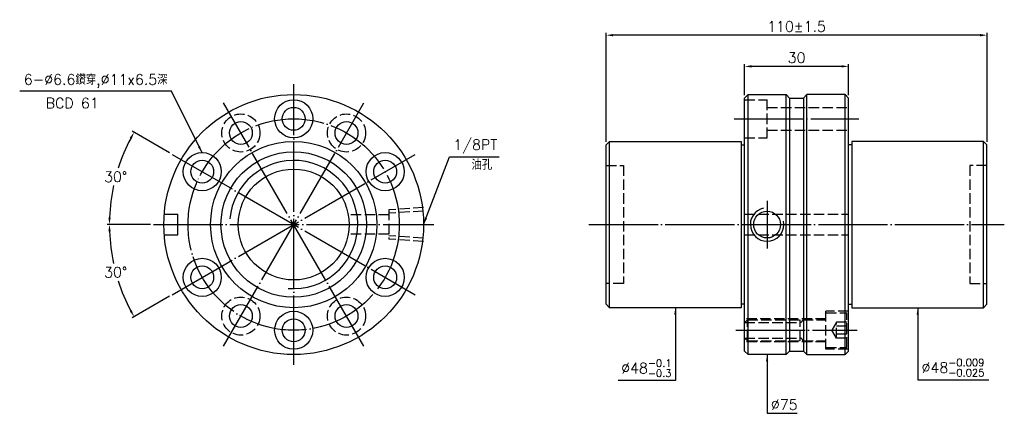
# Model space of a CAD drawing. Header units: millimetres. Extents: x 1532 to 1816, y -283 to -169.
import ezdxf

# ---------------------------------------------------------------- set-up
doc = ezdxf.new("R2010")
doc.units = ezdxf.units.MM
doc.linetypes.add('CENTER', pattern=[22, 20, -1, 0, -1])
doc.linetypes.add('DASHED', pattern=[4, 3, -1])
for name, color, linetype in [('DDVIEW', 7, 'Continuous'), ('NT', 7, 'Continuous'), ('NT-DIM', 2, 'Continuous')]:
    doc.layers.add(name, color=color, linetype=linetype)
doc.styles.get("Standard").update_dxf_attribs({"font": 'simplex.shx', "bigfont": 'chineset.shx'})
doc.dimstyles.new('ISO-25', dxfattribs={"dimtxt": 3, "dimasz": 2, "dimexe": 0.646, "dimexo": 0.862, "dimgap": 1, "dimtad": 1, "dimdec": 3, "dimdsep": 46, "dimtxsty": 'Standard', "dimcen": 1.5, "dimclrd": 256, "dimclre": 256, "dimclrt": 256, "dimazin": 2, "dimtfac": 1, "dimtdec": 3, "dimtmove": 0, "dimatfit": 3, "dimfxl": 0, "dimtolj": 1, "dimlwd": -1, "dimlwe": -1, "dimarcsym": 0})

# ---------------------------------------------------------------- blocks, each defined once
blk = doc.blocks.new('*D0')
at = {"layer": 'Defpoints', "color": 0}
for p in [(1646.06, -207.83), (1570.49, -228.08), (1651.49, -228.08), (1558.57, -237.32), (1575.91, -248.33)]:
    blk.add_point(p, dxfattribs=at)
at = {"layer": 'NT-DIM'}
for p, q in [((1569.63, -228.08), (1557.12, -228.08)), ((1575.17, -248.76), (1564.34, -255.01))]:
    blk.add_line(p, q, dxfattribs=at)
for start, end in [(182.1532, 192.2418), (197.7918, 207.8468)]:
    blk.add_arc((1610.99, -228.08), 53.22, start, end, dxfattribs=at)
for points in [[(1557.47, -230.08), (1558.14, -230.07), (1557.76, -228.08)], [(1564.22, -252.78), (1563.64, -253.1), (1564.9, -254.69)]]:
    blk.add_solid(points, dxfattribs=at)
at = {"layer": 'NT-DIM', "insert": (1559.58, -241.85), "char_height": 3, "attachment_point": 5, "rotation": 1}
blk.add_mtext('\\A1;30°', dxfattribs=at)
blk = doc.blocks.new('*D1')
at = {"layer": 'Defpoints', "color": 0}
for p in [(1560.97, -209.87), (1575.91, -207.83), (1570.49, -228.08), (1651.49, -228.08), (1646.06, -248.33)]:
    blk.add_point(p, dxfattribs=at)
at = {"layer": 'NT-DIM'}
for p, q in [((1575.17, -207.39), (1564.34, -201.14)), ((1569.63, -228.08), (1557.12, -228.08))]:
    blk.add_line(p, q, dxfattribs=at)
for start, end in [(152.1532, 162.1792), (167.7815, 177.8468)]:
    blk.add_arc((1610.99, -228.08), 53.22, start, end, dxfattribs=at)
for points in [[(1563.64, -203.05), (1564.22, -203.38), (1564.9, -201.46)], [(1558.14, -226.08), (1557.47, -226.07), (1557.76, -228.08)]]:
    blk.add_solid(points, dxfattribs=at)
at = {"layer": 'NT-DIM', "insert": (1559.58, -214.3), "char_height": 3, "attachment_point": 5, "rotation": 1}
blk.add_mtext('\\A1;30°', dxfattribs=at)
blk = doc.blocks.new('*D2')
at = {"layer": 'Defpoints', "color": 0}
for p in [(1701.21, -173.45), (1701.21, -205.08), (1811.21, -205.08)]:
    blk.add_point(p, dxfattribs=at)
at = {"layer": 'NT-DIM'}
for p, q in [((1701.21, -204.21), (1701.21, -172.81)), ((1811.21, -204.21), (1811.21, -172.81)), ((1809.21, -173.45), (1703.21, -173.45))]:
    blk.add_line(p, q, dxfattribs=at)
for points in [[(1703.21, -173.12), (1703.21, -173.79), (1701.21, -173.45)], [(1809.21, -173.12), (1809.21, -173.79), (1811.21, -173.45)]]:
    blk.add_solid(points, dxfattribs=at)
at = {"layer": 'NT-DIM', "insert": (1756.21, -170.95), "char_height": 3, "attachment_point": 5}
blk.add_mtext('\\A1;110%%P1.5', dxfattribs=at)
blk = doc.blocks.new('*D3')
at = {"layer": 'Defpoints', "color": 0}
for p in [(1741.21, -182.45), (1741.21, -191.58), (1771.21, -191.58)]:
    blk.add_point(p, dxfattribs=at)
at = {"layer": 'NT-DIM'}
for p, q in [((1741.21, -190.71), (1741.21, -181.8)), ((1771.21, -190.71), (1771.21, -181.8)), ((1769.21, -182.45), (1743.21, -182.45))]:
    blk.add_line(p, q, dxfattribs=at)
for points in [[(1743.21, -182.12), (1743.21, -182.78), (1741.21, -182.45)], [(1769.21, -182.12), (1769.21, -182.78), (1771.21, -182.45)]]:
    blk.add_solid(points, dxfattribs=at)
at = {"layer": 'NT-DIM', "insert": (1756.21, -179.95), "char_height": 3, "attachment_point": 5}
blk.add_mtext('\\A1;30', dxfattribs=at)

msp = doc.modelspace()

# ---------------------------------------------------------------- linework, layer by layer
at = {"layer": 'DDVIEW', "color": 3, "linetype": 'CENTER'}
for p, q in [((1610.9872, -268.5757), (1610.9872, -187.5757)), ((1631.2372, -263.1498), (1590.7372, -193.0017)), ((1590.7372, -263.1498), (1631.2372, -193.0017)), ((1575.9132, -248.3257), (1646.0612, -207.8257)), ((1575.9132, -207.8257), (1646.0612, -248.3257)), ((1570.4872, -228.0757), (1651.4872, -228.0757))]:
    msp.add_line(p, q, dxfattribs=at)
at = {"layer": 'DDVIEW', "color": 1, "linetype": 'DASHED'}
for p, q in [((1648.4872, -223.2117), (1638.4872, -223.8367)), ((1638.4872, -223.8367), (1638.4872, -232.3147)), ((1648.4872, -224.1845), (1638.4872, -224.8095)), ((1638.4872, -225.3257), (1626.7491, -225.3257)), ((1638.4872, -230.8257), (1626.7491, -230.8257)), ((1648.4872, -231.9669), (1638.4872, -231.3419)), ((1648.4872, -232.9397), (1638.4872, -232.3147))]:
    msp.add_line(p, q, dxfattribs=at)
at = {"layer": 'DDVIEW'}
for p, q in [((1573.6074, -225.0757), (1577.4872, -225.0757)), ((1577.4872, -231.0757), (1577.4872, -225.0757)), ((1573.6074, -231.0757), (1577.4872, -231.0757))]:
    msp.add_line(p, q, dxfattribs=at)
at = {"layer": 'DDVIEW', "color": 1, "linetype": 'DASHED'}
for centre in [(1595.7372, -201.662), (1626.2372, -201.662), (1595.7372, -254.4895), (1626.2372, -254.4895)]:
    msp.add_circle(centre, 5.5, dxfattribs=at)
at = {"layer": 'DDVIEW', "color": 3, "linetype": 'CENTER'}
msp.add_circle((1610.9872, -228.0757), 30.5, dxfattribs=at)
at = {"layer": 'DDVIEW'}
for radius in [21, 16]:
    msp.add_circle((1610.9872, -228.0757), radius, dxfattribs=at)
at = {"layer": 'DDVIEW', "color": 5}
msp.add_arc((1610.9872, -228.0757), 18.5, 265, 175, dxfattribs=at)
at = {"layer": 'NT'}
for p, q in [((1741.2066, -191.5757), (1742.2066, -190.5757)), ((1741.2066, -264.5757), (1741.2066, -191.5757)), ((1742.2066, -190.5757), (1753.2066, -190.5757)), ((1742.2066, -265.5757), (1742.2066, -190.5757)), ((1753.2066, -190.5757), (1754.2066, -191.5757)), ((1753.2066, -265.5757), (1753.2066, -190.5757)), ((1754.2066, -191.5757), (1754.2066, -264.5757)), ((1754.2066, -191.5757), (1758.2066, -191.5757)), ((1759.2066, -190.5757), (1758.2066, -191.5757)), ((1758.2066, -191.5757), (1758.2066, -264.5757)), ((1770.2066, -190.5757), (1759.2066, -190.5757)), ((1759.2066, -265.5757), (1759.2066, -190.5757)), ((1771.2066, -191.5757), (1770.2066, -190.5757)), ((1770.2066, -265.5757), (1770.2066, -190.5757)), ((1771.2066, -264.5757), (1771.2066, -191.5757)), ((1701.2066, -205.0757), (1702.2066, -204.0757)), ((1702.2066, -204.0757), (1740.2066, -204.0757)), ((1702.2066, -252.0757), (1702.2066, -204.0757)), ((1740.2066, -204.0757), (1740.2066, -252.0757)), ((1810.2066, -204.0757), (1772.2066, -204.0757)), ((1772.2066, -204.0757), (1772.2066, -252.0757)), ((1811.2066, -205.0757), (1810.2066, -204.0757)), ((1810.2066, -252.0757), (1810.2066, -204.0757)), ((1701.2066, -251.0757), (1701.2066, -205.0757)), ((1740.2066, -205.0757), (1741.2066, -205.0757)), ((1772.2066, -205.0757), (1771.2066, -205.0757)), ((1811.2066, -251.0757), (1811.2066, -205.0757)), ((1702.2066, -252.0757), (1701.2066, -251.0757)), ((1740.2066, -252.0757), (1702.2066, -252.0757)), ((1741.2066, -251.0757), (1740.2066, -251.0757)), ((1771.2066, -251.0757), (1772.2066, -251.0757)), ((1772.2066, -252.0757), (1810.2066, -252.0757)), ((1810.2066, -252.0757), (1811.2066, -251.0757)), ((1742.2066, -265.5757), (1741.2066, -264.5757)), ((1753.2066, -265.5757), (1742.2066, -265.5757)), ((1754.2066, -264.5757), (1753.2066, -265.5757)), ((1754.2066, -264.5757), (1758.2066, -264.5757)), ((1758.2066, -264.5757), (1759.2066, -265.5757)), ((1759.2066, -265.5757), (1770.2066, -265.5757)), ((1770.2066, -265.5757), (1771.2066, -264.5757))]:
    msp.add_line(p, q, dxfattribs=at)
at = {"layer": 'NT', "color": 1, "linetype": 'DASHED'}
for p, q in [((1741.2066, -192.0757), (1747.7066, -192.0757)), ((1747.7066, -203.0757), (1747.7066, -192.0757)), ((1747.7066, -194.2757), (1771.2066, -194.2757)), ((1747.7066, -200.8757), (1771.2066, -200.8757)), ((1741.2066, -203.0757), (1747.7066, -203.0757)), ((1701.2066, -211.0757), (1706.2066, -211.0757)), ((1706.2066, -211.0757), (1706.2066, -245.0757)), ((1811.2066, -211.0757), (1806.2066, -211.0757)), ((1806.2066, -211.0757), (1806.2066, -245.0757)), ((1741.2066, -225.0757), (1771.2066, -225.0757)), ((1741.2066, -231.0757), (1771.2066, -231.0757)), ((1706.2066, -245.0757), (1701.2066, -245.0757)), ((1806.2066, -245.0757), (1811.2066, -245.0757)), ((1764.7066, -255.2757), (1741.2066, -255.2757)), ((1742.0066, -255.5257), (1741.2066, -256.3257)), ((1742.0066, -261.6257), (1742.0066, -255.5257)), ((1742.0066, -255.5257), (1764.7066, -255.5257)), ((1757.2066, -261.6257), (1757.2066, -255.5257)), ((1771.2066, -253.0757), (1764.7066, -253.0757)), ((1764.7066, -264.0757), (1764.7066, -253.0757)), ((1764.7066, -253.5757), (1770.7066, -253.5757)), ((1770.7066, -263.5757), (1770.7066, -253.5757)), ((1741.2066, -256.3257), (1757.2066, -256.3257)), ((1767.7066, -256.2663), (1766.3732, -258.5757)), ((1767.7066, -260.8851), (1766.3732, -258.5757)), ((1770.7066, -256.2663), (1767.7066, -256.2663)), ((1767.7066, -260.8851), (1767.7066, -256.2663)), ((1770.7066, -257.421), (1767.7066, -257.421)), ((1742.0066, -261.6257), (1741.2066, -260.8257)), ((1741.2066, -260.8257), (1757.2066, -260.8257)), ((1770.7066, -259.7304), (1767.7066, -259.7304)), ((1770.7066, -260.8851), (1767.7066, -260.8851)), ((1764.7066, -261.8757), (1741.2066, -261.8757)), ((1742.0066, -261.6257), (1764.7066, -261.6257)), ((1764.7066, -263.5757), (1770.7066, -263.5757)), ((1771.2066, -264.0757), (1764.7066, -264.0757))]:
    msp.add_line(p, q, dxfattribs=at)
at = {"layer": 'NT', "color": 3, "linetype": 'CENTER'}
for p, q in [((1738.2066, -197.5757), (1774.2066, -197.5757)), ((1747.7066, -221.2008), (1747.7066, -234.9507)), ((1696.2066, -228.0757), (1816.2066, -228.0757)), ((1738.7066, -258.5757), (1773.7066, -258.5757))]:
    msp.add_line(p, q, dxfattribs=at)
at = {"layer": 'NT'}
for centre, radius in [((1610.9872, -228.0757), 37.5), ((1610.9872, -197.5757), 5.5), ((1610.9872, -197.5757), 3.3), ((1595.7372, -201.662), 3.3), ((1626.2372, -201.662), 3.3), ((1610.9872, -228.0757), 24), ((1584.5734, -212.8257), 5.5), ((1637.401, -212.8257), 5.5), ((1584.5734, -212.8257), 3.3), ((1637.401, -212.8257), 3.3), ((1584.5734, -243.3257), 5.5), ((1637.401, -243.3257), 5.5), ((1584.5734, -243.3257), 3.3), ((1637.401, -243.3257), 3.3), ((1595.7372, -254.4895), 3.3), ((1626.2372, -254.4895), 3.3), ((1610.9872, -258.5757), 5.5), ((1610.9872, -258.5757), 3.3)]:
    msp.add_circle(centre, radius, dxfattribs=at)
at = {"layer": 'NT', "linetype": 'ByBlock'}
msp.add_circle((1747.7066, -228.0757), 3.8749, dxfattribs=at)
at = {"layer": 'NT', "color": 5, "linetype": 'ByBlock'}
msp.add_arc((1747.7066, -228.0757), 4.8386, 101.927372, 11.927372, dxfattribs=at)
at = {"layer": 'NT', "color": 1, "linetype": 'DASHED'}
for centre, start, end in [((1757.2066, -255.5257), 270, 0), ((1757.2066, -261.6257), 0, 90)]:
    msp.add_arc(centre, 0.8, start, end, dxfattribs=at)

# ---------------------------------------------------------------- texts
at = {"layer": 'NT-DIM', "char_height": 3}
for s, insert, attachment_point in [('6-%%C6.6鑽穿,%%C11x6.5深', (1574.574, -188.6427), 9), ('BCD 61', (1539.3739, -194.5473), 7), ('\\A1;1/8PT', (1657.0816, -207.555), 7), ('油孔', (1662.3291, -212.2995), 7), ('\\A1;%%C48{\\H0.7x;\\S-0.1^ -0.3;}', (1720.1066, -272.04), 9), ('\\A1;%%C48{\\H0.7x;\\S-0.009^ -0.025;}', (1792.3066, -271.8869), 7), ('\\A1;%%C75', (1748.8066, -281.5353), 7)]:
    msp.add_mtext(s, dxfattribs=dict(at, insert=insert, attachment_point=attachment_point))

# ---------------------------------------------------------------- dimensions: what is measured, and where the dimension line sits
at = {"layer": 'NT-DIM'}
dim = msp.add_linear_dim(base=(1701.2066, -173.4548), p1=(1811.2066, -205.0757), p2=(1701.2066, -205.0757), text='<>%%P1.5', dimstyle='ISO-25', dxfattribs=at)
dim.commit()
dim.dimension.update_dxf_attribs({"geometry": '*D2', "text_midpoint": (1756.2066, -170.9548)})
dim = msp.add_linear_dim(base=(1741.2066, -182.4492), p1=(1771.2066, -191.5757), p2=(1741.2066, -191.5757), dimstyle='ISO-25', dxfattribs=at)
dim.commit()
dim.dimension.update_dxf_attribs({"geometry": '*D3', "text_midpoint": (1756.2066, -179.9492)})
for base, line2, picture, middle in [((1560.9746, -209.8726), ((1575.9132, -207.8257), (1646.0612, -248.3257)), '*D1', (1559.5784, -214.3008)), ((1558.5735, -237.3177), ((1575.9132, -248.3257), (1646.0612, -207.8257)), '*D0', (1559.5784, -241.8507))]:
    dim = msp.add_angular_dim_2l(base=base, line1=((1570.4872, -228.0757), (1651.4872, -228.0757)), line2=line2, dimstyle='ISO-25', dxfattribs=at)
    dim.commit()
    dim.dimension.update_dxf_attribs({"geometry": picture, "text_midpoint": middle, "text_rotation": 1})

# ---------------------------------------------------------------- leaders
at = {"layer": 'NT-DIM', "annotation_type": 0, "has_hookline": 1}
for points, hookline_direction, text_width in [([(1584.5164, -207.352), (1575.6738, -189.6356), (1575.574, -189.6427)], 1, 42.7143), ([(1648.4872, -228.0757), (1655.9818, -208.5495), (1656.0816, -208.555)], 0, 13.2857), ([(1721.2066, -252.0757), (1721.2066, -273.04), (1721.1066, -273.04)], 1, 15.4286), ([(1791.2066, -252.0757), (1791.2066, -272.8869), (1791.3066, -272.8869)], 0, 19.4286), ([(1747.7066, -265.5757), (1747.7066, -282.5353), (1747.8066, -282.5353)], 0, 7.5714)]:
    msp.add_leader(points, dimstyle='ISO-25', dxfattribs=dict(at, hookline_direction=hookline_direction, text_width=text_width))

doc.saveas('drawing.dxf')
